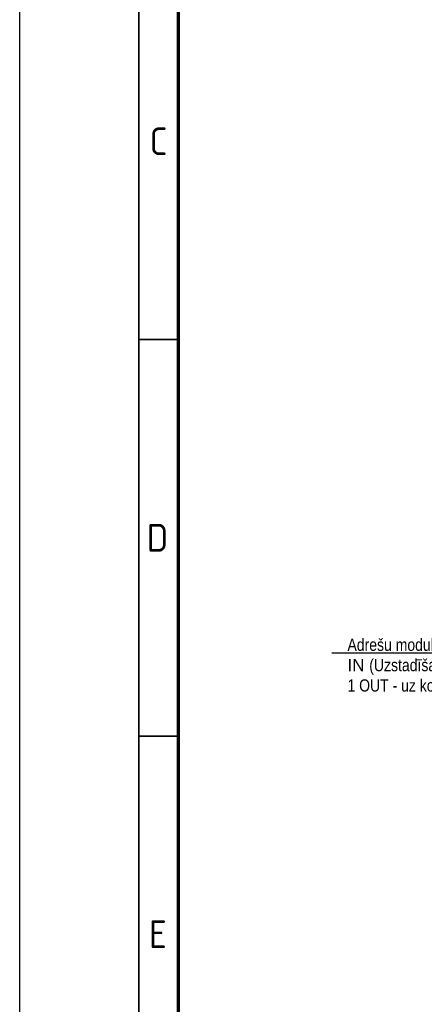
# Model space of a CAD drawing. Header units: millimetres. Extents: x -197461 to 862495, y -970068 to 63888.
# Tile 144 of 205: x -171735 to -164819, y -134228 to -117383. Entities that reach past the tile are written whole.
import ezdxf
from ezdxf import colors
from ezdxf.entities.mleader import LeaderData, LeaderLine
from ezdxf.math import Vec2, Vec3

# ---------------------------------------------------------------- set-up
doc = ezdxf.new("R2010")
doc.units = ezdxf.units.MM
doc.layers.add('Rasējuma lapa', color=7, linetype='CONTINUOUS')
doc.layers.add('UAS', color=240, linetype='CONTINUOUS')
doc.styles.add('ISO', font='iso')

# ---------------------------------------------------------------- blocks, each defined once
blk = doc.blocks.new('A1_L')
at = {"layer": 'Rasējuma lapa'}
blk.add_line((-841, 0), (-841, 594), dxfattribs=at)
at = {"layer": 'Rasējuma lapa', "lineweight": 35}
for p, q in [((-826, 5), (-826, 589)), ((-821, 447), (-826, 447)), ((-821, 397), (-826, 397))]:
    blk.add_line(p, q, dxfattribs=at)
at = {"layer": 'Rasējuma lapa', "lineweight": 70}
blk.add_line((-821, 10), (-821, 584), dxfattribs=at)
at = {"layer": 'Rasējuma lapa', "style": 'ISO'}
for s, p in [('C', (-824.64, 470.25)), ('D', (-825, 420.25)), ('E', (-824.72, 370.25))]:
    blk.add_text(s, height=3.5, dxfattribs=at).set_placement(p)
blk = doc.blocks.new('*U1255')
at = {"layer": 'Rasējuma lapa'}
blk.add_blockref('A1_L', (0, 0), dxfattribs=at)

msp = doc.modelspace()

# ---------------------------------------------------------------- block references
at = {"layer": 'Rasējuma lapa', "xscale": 135.6730224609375, "yscale": 135.6730224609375, "zscale": 135.6730224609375}
msp.add_blockref('*U1255', (-57633.98768, -183500.00039), dxfattribs=at)

# ---------------------------------------------------------------- leaders
at = {"layer": 'UAS', "color": 18, "true_color": 0x000000}
ml = msp.add_multileader_mtext('Standard', dxfattribs=at)
ml.set_content('\\A1;{\\fArial Narrow|b0|i0|c0|p34;\\C256;\\c0;Adre\\fArial Narrow|b0|i0|c186|p34;šu modulis ESS-PK vadībai \\fArial|b0|i0|c186|p34;\\C1;AV\\fArial|b0|i0|c0|p34;K\\fArial|b0|i0|c186|p34;M3/8/107,  \\C256;\\c0;2. OUT/2 IN \\fArial Narrow|b0|i0|c186|p34;(Uzstadīšanas  vietas precizēt montāžas laikā)\\fArial|b0|i0|c186|p34;\\C1;\\P\\pxql;\\fArial Narrow|b0|i0|c186|p34;\\C256;\\c0;1 OUT - uz kontrolieris \\C5;K4}', color=(41, 19, 236))
ml.set_leader_properties()
ml.build(insert=Vec2(0, 0))
ml.multileader.update_dxf_attribs({"text_right_attachment_type": 6, "dogleg_length": 0.36, "arrow_head_size": 166.99834})
ctx = ml.context
ctx.base_point, ctx.char_height, ctx.arrow_head_size, ctx.landing_gap_size, ctx.plane_origin = Vec3(-166215.73903, -128078.48795), 208.74792195, 166.99834, 83.49917, Vec3(-160951.68774, -153721.95559)
ctx.right_attachment = 6
notes = []
notes.append((ctx, [(1, (1, 1, 0), (-159106.77424, -128222.83158), (-1, 0), 235.97506, [(0, [(-158263.95267, -125032.59979)], 0, [])])]))
ctx.mtext.insert, ctx.mtext.width, ctx.mtext.flow_direction = Vec3(-166132.23987, -127972.33408), 6901.931825, 5
for ctx, leaders in notes:
    for number, flags, end, landing, length, lines in leaders:
        leader = LeaderData()
        leader.index, (leader.has_last_leader_line, leader.has_dogleg_vector, leader.attachment_direction) = number, flags
        leader.last_leader_point, leader.dogleg_vector, leader.dogleg_length = Vec3(end), Vec3(landing), length
        for number, points, colour, breaks in lines:
            line = LeaderLine()
            line.index, line.vertices, line.color, line.breaks = number, Vec3.list(points), colors.encode_raw_color(colour), breaks
            leader.lines.append(line)
        ctx.leaders.append(leader)

doc.saveas('drawing.dxf')
